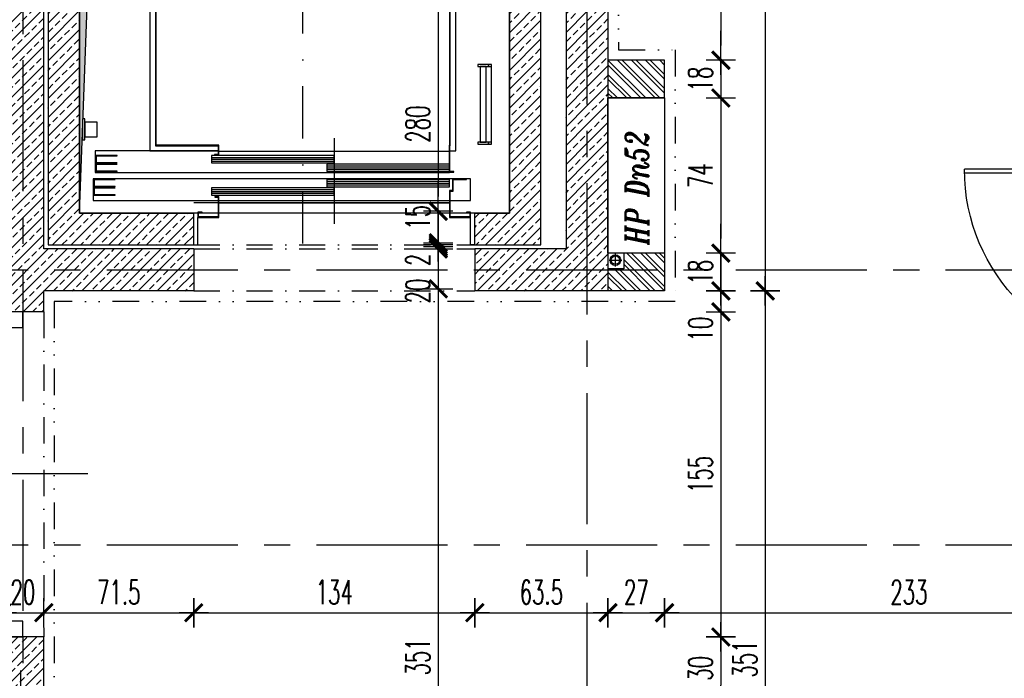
# Model space of a CAD drawing. Extents: x 41755 to 123924, y -112333 to 86187.
# Tile 69 of 256: x 100250 to 100720, y -62435 to -62121. Entities that reach past the tile are written whole.
import ezdxf

# ---------------------------------------------------------------- set-up
doc = ezdxf.new("R2010")
doc.units = 0
doc.header["$LTSCALE"] = 50
for name, pattern in [('CENTER', [2, 1.25, -0.25, 0.25, -0.25]), ('DASHDOT', [1, 0.5, -0.25, 0, -0.25]), ('DASHED2', [0.375, 0.25, -0.125]), ('DIVIDE', [31.75, 12.7, -6.35, 0, -6.35, 0, -6.35])]:
    doc.linetypes.add(name, pattern=pattern)
doc.layers.get('0').update_dxf_attribs({"color": 101, "linetype": 'CONTINUOUS'})
doc.layers.add('0-pomoc', color=21, linetype='CONTINUOUS', plot=False)
for name, color, linetype in [('Drz---drzwi', 5, 'CONTINUOUS'), ('Ins-wod', 4, 'CONTINUOUS'), ('Ins-wod-opis', 155, 'CONTINUOUS'), ('Os-osie glowne', 1, 'CENTER'), ('Sc-beton', 7, 'CONTINUOUS'), ('Sc-beton-hatch', 86, 'CONTINUOUS'), ('Sc-cegla pustak', 42, 'CONTINUOUS'), ('Sc-cegla pustak-hatch', 8, 'CONTINUOUS'), ('Sc-gk', 120, 'CONTINUOUS'), ('Sc-nadproza kon', 5, 'DASHED2'), ('Suf-widok', 8, 'CONTINUOUS'), ('W-idok', 8, 'CONTINUOUS'), ('W-otwor-strop', 1, 'CONTINUOUS'), ('Wym-wew', 8, 'CONTINUOUS')]:
    doc.layers.add(name, color=color, linetype=linetype)
doc.styles.add('IT12', font='ITALICT.SHX', dxfattribs={"width": 0.8, "height": 0.12})
doc.styles.add('KA wymiar', font='romans.shx', dxfattribs={"width": 0.6})
doc.dimstyles.new('KA wymiar', dxfattribs={"dimscale": 50, "dimtxt": 0.23, "dimasz": 0.14, "dimexe": 0, "dimexo": 0, "dimgap": 0.08, "dimtad": 1, "dimdec": 1, "dimrnd": 0.5, "dimzin": 9, "dimdsep": 46, "dimtxsty": 'KA wymiar', "dimblk1": 'UKOS', "dimblk2": 'UKOS', "dimsah": 1, "dimcen": 0.2, "dimse1": 1, "dimse2": 1, "dimclrd": 256, "dimclre": 256, "dimclrt": 2, "dimadec": 0, "dimazin": 0, "dimtfac": 1, "dimtdec": 1, "dimtix": 1, "dimtmove": 2, "dimatfit": 3, "dimldrblk": 'DOT', "dimfxl": 0, "dimtolj": 1, "dimtzin": 9, "dimarcsym": 0})
pattern_1 = [(45, (48983.4185, 565.478), (-4.49012806, 4.49012806), []), (45, (48987.9087, 565.478), (-4.49012806, 4.49012806), [3.175, -1.5875])]
pattern_2 = [(135, (48983.4185, 565.478), (-3.36759605, -3.36759605), []), (135, (48983.4185, 567.723), (-3.36759605, -3.36759605), [])]

# ---------------------------------------------------------------- blocks, each defined once
blk = doc.blocks.new('_DKGJHF')
at = {"ltscale": 7}
for p, q in [((-21.08, -77), (35.92, -77)), ((-5, -145.5), (-104.98, -145.5)), ((-5, -147.5), (-105, -147.5))]:
    blk.add_line(p, q, dxfattribs=at)
for points in [[(5, -7.5), (5, 0), (-5, 0), (-5, -7.5)], [(5, -155), (5, -147.5), (-5, -147.5), (-5, -155)]]:
    blk.add_lwpolyline(points, close=True, dxfattribs=at)
for points in [[(-45, -7.5), (-5, -7.5)], [(-5, -147.5), (-5, -7.5)]]:
    blk.add_lwpolyline(points, dxfattribs=at)
for centre, radius, start, end in [((-5, -7.5), 40, 180, 270), ((-5, -147.5), 100, 90, 180)]:
    blk.add_arc(centre, radius, start, end)
blk = doc.blocks.new('_0630_DRZWI_90')
at = {"ltscale": 7}
for p, q in [((5, 8), (5, 98)), ((6.8, 8), (6.8, 97.98))]:
    blk.add_line(p, q, dxfattribs=at)
at = {"ltscale": 25}
for p, q in [((50, 19.7), (50, -28.9)), ((5, 8), (0, 8)), ((0, 8), (5, 8)), ((0, 0), (0, 8)), ((95, 8), (5, 8)), ((5, 8), (5, 0)), ((95, 8), (95, 0)), ((100, 8), (95, 8)), ((100, 0), (100, 8)), ((5, 0), (0, 0)), ((5, 0), (0, 0)), ((95, 0), (100, 0)), ((95, 0), (100, 0))]:
    blk.add_line(p, q, dxfattribs=at)
at = {"ltscale": 7}
blk.add_arc((5, 8), 90, 0, 90, dxfattribs=at)
blk = doc.blocks.new('_aidfjflijh')
at = {"layer": 'W-idok', "linetype": 'DASHDOT'}
blk.add_line((0, -328.95), (0, 0), dxfattribs=at)
at = {"layer": 'W-idok'}
for p, q in [((-70.3, -41.71), (-70.3, -282.31)), ((-70, -282.01), (-70, -42.01)), ((70, -42.01), (70, -282.01)), ((70.3, -282.31), (70.3, -41.71)), ((-73, -173.31), (-73, -284.71)), ((73, -284.71), (73, -209.51)), ((83.5, -243.51), (83.5, -244.51)), ((88.5, -243.51), (83.5, -243.51)), ((88.5, -244.51), (88.5, -243.51)), ((90, -243.51), (88.5, -243.51)), ((88.5, -243.51), (88.5, -244.51)), ((90, -244.51), (90, -243.51)), ((83.5, -244.51), (88.5, -244.51)), ((87.5, -244.51), (84.5, -244.51)), ((84.5, -244.51), (84.5, -280.51)), ((87.5, -280.51), (87.5, -244.51)), ((88.5, -244.51), (90, -244.51)), ((90, -280.51), (90, -244.51)), ((-104, -269.51), (-105, -269.51)), ((-105, -269.51), (-105, -279.51)), ((-104, -279.51), (-104, -269.51)), ((-98, -271.01), (-104, -271.01)), ((-104, -271.01), (-104, -278.01)), ((-98, -278.01), (-98, -271.01)), ((-105, -279.51), (-104, -279.51)), ((-104, -278.01), (-98, -278.01)), ((15, -278.71), (15, -319.51)), ((83.5, -280.51), (83.5, -281.51)), ((88.5, -280.51), (83.5, -280.51)), ((83.5, -281.51), (88.5, -281.51)), ((84.5, -280.51), (87.5, -280.51)), ((88.5, -281.51), (88.5, -280.51)), ((90, -280.51), (88.5, -280.51)), ((88.5, -280.51), (88.5, -281.51)), ((88.5, -281.51), (90, -281.51)), ((90, -281.51), (90, -280.51)), ((-40.3, -284.71), (-99, -284.71)), ((-99, -284.71), (-99, -295.01)), ((-73, -284.71), (-40.3, -284.71)), ((-70.3, -282.31), (-70, -282.31)), ((-70, -282.31), (-70, -282.01)), ((-40, -282.01), (-70, -282.01)), ((-70, -282.01), (-70, -282.31)), ((-70, -282.31), (-40.3, -282.31)), ((-40.3, -282.31), (-40.3, -286.51)), ((-40, -286.81), (-40, -282.01)), ((-40, -284.86), (69.85, -284.86)), ((70, -282.01), (69.85, -282.01)), ((69.85, -282.01), (69.85, -294.81)), ((70.15, -282.31), (70.3, -282.31)), ((70.15, -294.51), (70.15, -282.31)), ((70.15, -284.71), (73, -284.71)), ((-88.5, -287.01), (-98.5, -287.01)), ((-98.5, -287.01), (-98.5, -290.51)), ((-98.5, -290.51), (-88.5, -290.51)), ((-88.5, -291.01), (-98.5, -291.01)), ((-98.5, -291.01), (-98.5, -294.51)), ((-98.4, -287.11), (-88.5, -287.11)), ((-98.4, -290.41), (-98.4, -287.11)), ((-88.5, -290.41), (-98.4, -290.41)), ((-88.5, -287.11), (-88.5, -287.01)), ((-88.5, -290.51), (-88.5, -290.41)), ((-88.5, -291.11), (-88.5, -291.01)), ((15, -287.01), (-43.5, -287.01)), ((-43.5, -287.01), (-43.5, -290.51)), ((-43.5, -287.89), (15, -287.89)), ((-43.5, -288.76), (15, -288.76)), ((-43.5, -289.64), (15, -289.64)), ((-43.5, -290.51), (15, -290.51)), ((-40.3, -286.51), (-42.15, -286.51)), ((-42.15, -286.51), (-42.15, -286.81)), ((-42.15, -286.81), (-40, -286.81)), ((69.85, -291.01), (11.5, -291.01)), ((11.5, -291.01), (11.5, -294.51)), ((15, -290.51), (15, -287.01)), ((-99, -295.01), (70, -295.01)), ((-98.5, -294.51), (-88.5, -294.51)), ((-98.4, -291.11), (-88.5, -291.11)), ((-98.4, -294.41), (-98.4, -291.11)), ((-88.5, -294.41), (-98.4, -294.41)), ((-88.5, -294.51), (-88.5, -294.41)), ((11.5, -291.89), (70, -291.89)), ((11.5, -292.76), (70, -292.76)), ((11.5, -293.64), (70, -293.64)), ((11.5, -294.51), (69.85, -294.51)), ((69.85, -294.81), (72, -294.81)), ((70, -295.01), (70, -294.81)), ((72, -294.51), (70.15, -294.51)), ((72, -294.81), (72, -294.51)), ((71.4, -298.01), (-100, -298.01)), ((-100, -298.01), (-100, -308.41)), ((-89.5, -298.31), (-99.5, -298.31)), ((-99.5, -298.31), (-99.5, -301.81)), ((-99.4, -298.41), (-89.5, -298.41)), ((-99.4, -301.71), (-99.4, -298.41)), ((-89.5, -298.41), (-89.5, -298.31)), ((70, -298.31), (11.5, -298.31)), ((11.5, -298.31), (11.5, -301.81)), ((11.5, -299.19), (70, -299.19)), ((11.5, -300.06), (70, -300.06)), ((70, -301.81), (70, -298.31)), ((78, -298.01), (71.4, -298.01)), ((71.4, -298.01), (71.4, -303.61)), ((71.7, -298.31), (78, -298.31)), ((71.7, -303.91), (71.7, -298.31)), ((80, -298.01), (78, -298.01)), ((78, -298.31), (78, -298.01)), ((80, -308.41), (80, -298.01)), ((-99.5, -301.81), (-89.5, -301.81)), ((-89.5, -302.31), (-99.5, -302.31)), ((-99.5, -302.31), (-99.5, -305.81)), ((-89.5, -301.71), (-99.4, -301.71)), ((-99.4, -302.41), (-89.5, -302.41)), ((-99.4, -305.71), (-99.4, -302.41)), ((-89.5, -301.81), (-89.5, -301.71)), ((-89.5, -302.41), (-89.5, -302.31)), ((15, -302.31), (-43.5, -302.31)), ((-43.5, -302.31), (-43.5, -305.81)), ((-43.5, -303.19), (15, -303.19)), ((-43.5, -304.06), (15, -304.06)), ((-43.5, -304.94), (15, -304.94)), ((11.5, -300.94), (70, -300.94)), ((11.5, -301.81), (70, -301.81)), ((15, -305.81), (15, -302.31)), ((70, -303.61), (70, -316.51)), ((71.4, -303.61), (70, -303.61)), ((70.3, -316.21), (70.3, -303.91)), ((70.3, -303.91), (71.7, -303.91)), ((-100, -308.41), (-40.3, -308.41)), ((-99.5, -305.81), (-89.5, -305.81)), ((-89.5, -305.71), (-99.4, -305.71)), ((-89.5, -305.81), (-89.5, -305.71)), ((-40.3, -309.51), (-52, -309.51)), ((-43.5, -305.81), (15, -305.81)), ((-40, -306.51), (-42, -306.51)), ((-42, -306.51), (-42, -306.81)), ((-42, -306.81), (-40.3, -306.81)), ((-40.3, -306.81), (-40.3, -316.21)), ((-40, -316.51), (-40, -306.51)), ((-40, -308.41), (70, -308.41)), ((-40, -309.51), (70, -309.51)), ((70, -309.51), (-40, -309.51)), ((70.3, -308.41), (80, -308.41)), ((-50, -314.01), (-50, -316.51)), ((-48, -314.01), (-50, -314.01)), ((-49.7, -316.21), (-49.7, -314.31)), ((-49.7, -314.31), (-48, -314.31)), ((-48, -314.31), (-48, -314.01)), ((80, -314.01), (78, -314.01)), ((78, -314.01), (78, -314.31)), ((78, -314.31), (79.7, -314.31)), ((79.7, -314.31), (79.7, -316.21)), ((80, -316.51), (80, -314.01)), ((-50, -316.51), (-40, -316.51)), ((-50, -329.51), (-50, -316.51)), ((-40.3, -316.21), (-49.7, -316.21)), ((70, -316.51), (80, -316.51)), ((79.7, -316.21), (70.3, -316.21)), ((80, -329.51), (80, -316.51)), ((-52, -329.51), (-50, -329.51)), ((82, -329.51), (80, -329.51))]:
    blk.add_line(p, q, dxfattribs=at)
blk = doc.blocks.new('UKOS')
at = {"color": 1}
blk.add_line((0, 1), (0, -1), dxfattribs=at)
at = {"color": 8}
blk.add_line((1, 0), (-1, 0), dxfattribs=at)
at = {"color": 1, "const_width": 0.2}
blk.add_lwpolyline([(0.599, 0.599), (-0.599, -0.599)], dxfattribs=at)
blk = doc.blocks.new('*D2456')
at = {"layer": 'Wym-wew', "lineweight": -2}
for p, q in [((100234.97, -62403.45), (100227.97, -62403.45)), ((100241.97, -62403.45), (100261.97, -62403.45)), ((100268.97, -62403.45), (100275.97, -62403.45))]:
    blk.add_line(p, q, dxfattribs=at)
at = {"layer": 'Wym-wew', "lineweight": -2, "xscale": 7.000000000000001, "yscale": 7.000000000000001, "zscale": 7.000000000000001}
blk.add_blockref('UKOS', (100241.97, -62403.45), dxfattribs=at)
at = {"layer": 'Wym-wew', "lineweight": -2, "xscale": 7.000000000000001, "yscale": 7.000000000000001, "zscale": 7.000000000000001, "rotation": 180}
blk.add_blockref('UKOS', (100261.97, -62403.45), dxfattribs=at)
at = {"layer": 'Wym-wew', "color": 2, "insert": (100251.97, -62393.7), "char_height": 11.5, "attachment_point": 5, "style": 'KA wymiar'}
blk.add_mtext('\\A1;20', dxfattribs=at)
blk = doc.blocks.new('_Dot')
at = {"layer": '0-pomoc', "color": 0, "lineweight": -2}
blk.add_line((-0.5, 0), (-1, 0), dxfattribs=at)
at = {"layer": '0-pomoc', "color": 0, "const_width": 0.5}
blk.add_lwpolyline([(-0.25, 0, 1), (0.25, 0, 1)], format="xyb", close=True, dxfattribs=at)
blk = doc.blocks.new('*D2457')
at = {"layer": 'Wym-wew', "lineweight": -2}
blk.add_line((100268.97, -62403.45), (100326.47, -62403.45), dxfattribs=at)
at = {"layer": 'Wym-wew', "lineweight": -2, "xscale": 7.000000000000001, "yscale": 7.000000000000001, "zscale": 7.000000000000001, "rotation": 180}
blk.add_blockref('UKOS', (100261.97, -62403.45), dxfattribs=at)
at = {"layer": 'Wym-wew', "lineweight": -2, "xscale": 7.000000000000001, "yscale": 7.000000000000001, "zscale": 7.000000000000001}
blk.add_blockref('UKOS', (100333.47, -62403.45), dxfattribs=at)
at = {"layer": 'Wym-wew', "color": 2, "insert": (100297.72, -62393.7), "char_height": 11.5, "attachment_point": 5, "style": 'KA wymiar'}
blk.add_mtext('\\A1;71.5', dxfattribs=at)
blk = doc.blocks.new('*D2458')
at = {"layer": 'Wym-wew', "lineweight": -2}
blk.add_line((100340.47, -62403.45), (100460.47, -62403.45), dxfattribs=at)
at = {"layer": 'Wym-wew', "lineweight": -2, "xscale": 7.000000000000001, "yscale": 7.000000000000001, "zscale": 7.000000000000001, "rotation": 180}
blk.add_blockref('UKOS', (100333.47, -62403.45), dxfattribs=at)
at = {"layer": 'Wym-wew', "lineweight": -2, "xscale": 7.000000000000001, "yscale": 7.000000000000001, "zscale": 7.000000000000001}
blk.add_blockref('UKOS', (100467.47, -62403.45), dxfattribs=at)
at = {"layer": 'Wym-wew', "color": 2, "insert": (100400.47, -62393.7), "char_height": 11.5, "attachment_point": 5, "style": 'KA wymiar'}
blk.add_mtext('\\A1;134', dxfattribs=at)
blk = doc.blocks.new('*D2459')
at = {"layer": 'Wym-wew', "lineweight": -2}
blk.add_line((100474.47, -62403.45), (100523.97, -62403.45), dxfattribs=at)
at = {"layer": 'Wym-wew', "lineweight": -2, "xscale": 7.000000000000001, "yscale": 7.000000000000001, "zscale": 7.000000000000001, "rotation": 180}
blk.add_blockref('UKOS', (100467.47, -62403.45), dxfattribs=at)
at = {"layer": 'Wym-wew', "lineweight": -2, "xscale": 7.000000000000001, "yscale": 7.000000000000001, "zscale": 7.000000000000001}
blk.add_blockref('UKOS', (100530.97, -62403.45), dxfattribs=at)
at = {"layer": 'Wym-wew', "color": 2, "insert": (100499.22, -62393.7), "char_height": 11.5, "attachment_point": 5, "style": 'KA wymiar'}
blk.add_mtext('\\A1;63.5', dxfattribs=at)
blk = doc.blocks.new('*D2460')
at = {"layer": 'Wym-wew', "lineweight": -2}
blk.add_line((100537.97, -62403.45), (100550.97, -62403.45), dxfattribs=at)
at = {"layer": 'Wym-wew', "lineweight": -2, "xscale": 7.000000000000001, "yscale": 7.000000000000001, "zscale": 7.000000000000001, "rotation": 180}
blk.add_blockref('UKOS', (100530.97, -62403.45), dxfattribs=at)
at = {"layer": 'Wym-wew', "lineweight": -2, "xscale": 7.000000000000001, "yscale": 7.000000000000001, "zscale": 7.000000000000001}
blk.add_blockref('UKOS', (100557.97, -62403.45), dxfattribs=at)
at = {"layer": 'Wym-wew', "color": 2, "insert": (100544.47, -62393.7), "char_height": 11.5, "attachment_point": 5, "style": 'KA wymiar'}
blk.add_mtext('\\A1;27', dxfattribs=at)
blk = doc.blocks.new('*D2461')
at = {"layer": 'Wym-wew', "lineweight": -2}
blk.add_line((100564.97, -62403.45), (100783.97, -62403.45), dxfattribs=at)
at = {"layer": 'Wym-wew', "lineweight": -2, "xscale": 7.000000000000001, "yscale": 7.000000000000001, "zscale": 7.000000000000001, "rotation": 180}
blk.add_blockref('UKOS', (100557.97, -62403.45), dxfattribs=at)
at = {"layer": 'Wym-wew', "lineweight": -2, "xscale": 7.000000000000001, "yscale": 7.000000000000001, "zscale": 7.000000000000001}
blk.add_blockref('UKOS', (100790.97, -62403.45), dxfattribs=at)
at = {"layer": 'Wym-wew', "color": 2, "insert": (100674.47, -62393.7), "char_height": 11.5, "attachment_point": 5, "style": 'KA wymiar'}
blk.add_mtext('\\A1;233', dxfattribs=at)
blk = doc.blocks.new('*D2468')
at = {"layer": 'Wym-wew', "lineweight": -2}
blk.add_line((100584.81, -61893.03), (100584.81, -62133.03), dxfattribs=at)
at = {"layer": 'Wym-wew', "lineweight": -2, "xscale": 7.000000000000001, "yscale": 7.000000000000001, "zscale": 7.000000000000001}
for p, rotation in [((100584.81, -61886.03), 90), ((100584.81, -62140.03), 270)]:
    blk.add_blockref('UKOS', p, dxfattribs=dict(at, rotation=rotation))
at = {"layer": 'Wym-wew', "color": 2, "insert": (100575.06, -62013.03), "char_height": 11.5, "attachment_point": 5, "rotation": 90, "style": 'KA wymiar'}
blk.add_mtext('\\A1;254', dxfattribs=at)
blk = doc.blocks.new('*D2469')
at = {"layer": 'Wym-wew', "lineweight": -2}
for p, q in [((100584.81, -62133.03), (100584.81, -62126.03)), ((100584.81, -62140.03), (100584.81, -62158.03)), ((100584.81, -62165.03), (100584.81, -62172.03))]:
    blk.add_line(p, q, dxfattribs=at)
at = {"layer": 'Wym-wew', "lineweight": -2, "xscale": 7.000000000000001, "yscale": 7.000000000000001, "zscale": 7.000000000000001}
for p, rotation in [((100584.81, -62140.03), 270), ((100584.81, -62158.03), 90)]:
    blk.add_blockref('UKOS', p, dxfattribs=dict(at, rotation=rotation))
at = {"layer": 'Wym-wew', "color": 2, "insert": (100575.06, -62149.03), "char_height": 11.5, "attachment_point": 5, "rotation": 90, "style": 'KA wymiar'}
blk.add_mtext('\\A1;18', dxfattribs=at)
blk = doc.blocks.new('*D2470')
at = {"layer": 'Wym-wew', "lineweight": -2}
blk.add_line((100584.81, -62165.03), (100584.81, -62225.03), dxfattribs=at)
at = {"layer": 'Wym-wew', "lineweight": -2, "xscale": 7.000000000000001, "yscale": 7.000000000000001, "zscale": 7.000000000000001}
for p, rotation in [((100584.81, -62158.03), 90), ((100584.81, -62232.03), 270)]:
    blk.add_blockref('UKOS', p, dxfattribs=dict(at, rotation=rotation))
at = {"layer": 'Wym-wew', "color": 2, "insert": (100575.06, -62195.03), "char_height": 11.5, "attachment_point": 5, "rotation": 90, "style": 'KA wymiar'}
blk.add_mtext('\\A1;74', dxfattribs=at)
blk = doc.blocks.new('*D2471')
at = {"layer": 'Wym-wew', "lineweight": -2}
for p, q in [((100584.81, -62225.03), (100584.81, -62218.03)), ((100584.81, -62232.03), (100584.81, -62250.03)), ((100584.81, -62257.03), (100584.81, -62264.03))]:
    blk.add_line(p, q, dxfattribs=at)
at = {"layer": 'Wym-wew', "lineweight": -2, "xscale": 7.000000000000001, "yscale": 7.000000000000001, "zscale": 7.000000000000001}
for p, rotation in [((100584.81, -62232.03), 270), ((100584.81, -62250.03), 90)]:
    blk.add_blockref('UKOS', p, dxfattribs=dict(at, rotation=rotation))
at = {"layer": 'Wym-wew', "color": 2, "insert": (100575.06, -62241.03), "char_height": 11.5, "attachment_point": 5, "rotation": 90, "style": 'KA wymiar'}
blk.add_mtext('\\A1;18', dxfattribs=at)
blk = doc.blocks.new('*D2472')
at = {"layer": 'Wym-wew', "lineweight": -2}
for p, q in [((100584.81, -62243.03), (100584.81, -62236.03)), ((100584.81, -62250.03), (100584.81, -62260.03)), ((100584.81, -62267.03), (100584.81, -62274.03))]:
    blk.add_line(p, q, dxfattribs=at)
at = {"layer": 'Wym-wew', "lineweight": -2, "xscale": 7.000000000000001, "yscale": 7.000000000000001, "zscale": 7.000000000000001}
for p, rotation in [((100584.81, -62250.03), 270), ((100584.81, -62260.03), 90)]:
    blk.add_blockref('UKOS', p, dxfattribs=dict(at, rotation=rotation))
at = {"layer": 'Wym-wew', "color": 2, "insert": (100575.06, -62268.26), "char_height": 11.5, "attachment_point": 5, "rotation": 90, "style": 'KA wymiar'}
blk.add_mtext('\\A1;10', dxfattribs=at)
blk = doc.blocks.new('*D2473')
at = {"layer": 'Wym-wew', "lineweight": -2}
blk.add_line((100584.81, -62267.03), (100584.81, -62408.03), dxfattribs=at)
at = {"layer": 'Wym-wew', "lineweight": -2, "xscale": 7.000000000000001, "yscale": 7.000000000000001, "zscale": 7.000000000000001}
for p, rotation in [((100584.81, -62260.03), 90), ((100584.81, -62415.03), 270)]:
    blk.add_blockref('UKOS', p, dxfattribs=dict(at, rotation=rotation))
at = {"layer": 'Wym-wew', "color": 2, "insert": (100575.06, -62337.53), "char_height": 11.5, "attachment_point": 5, "rotation": 90, "style": 'KA wymiar'}
blk.add_mtext('\\A1;155', dxfattribs=at)
blk = doc.blocks.new('*D2474')
at = {"layer": 'Wym-wew', "lineweight": -2}
blk.add_line((100584.81, -62422.03), (100584.81, -62438.03), dxfattribs=at)
at = {"layer": 'Wym-wew', "lineweight": -2, "xscale": 7.000000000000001, "yscale": 7.000000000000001, "zscale": 7.000000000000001}
for p, rotation in [((100584.81, -62415.03), 90), ((100584.81, -62445.03), 270)]:
    blk.add_blockref('UKOS', p, dxfattribs=dict(at, rotation=rotation))
at = {"layer": 'Wym-wew', "color": 2, "insert": (100575.06, -62430.03), "char_height": 11.5, "attachment_point": 5, "rotation": 90, "style": 'KA wymiar'}
blk.add_mtext('\\A1;30', dxfattribs=at)
blk = doc.blocks.new('*D2494')
at = {"layer": 'Wym-wew', "lineweight": -2}
blk.add_line((100605.96, -61782.03), (100605.96, -62243.03), dxfattribs=at)
at = {"layer": 'Wym-wew', "lineweight": -2, "xscale": 7.000000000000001, "yscale": 7.000000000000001, "zscale": 7.000000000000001}
for p, rotation in [((100605.96, -61775.03), 90), ((100605.96, -62250.03), 270)]:
    blk.add_blockref('UKOS', p, dxfattribs=dict(at, rotation=rotation))
at = {"layer": 'Wym-wew', "color": 2, "insert": (100596.21, -62012.53), "char_height": 11.5, "attachment_point": 5, "rotation": 90, "style": 'KA wymiar'}
blk.add_mtext('\\A1;475', dxfattribs=at)
blk = doc.blocks.new('*D2495')
at = {"layer": 'Wym-wew', "lineweight": -2}
blk.add_line((100605.96, -62257.03), (100605.96, -62594.03), dxfattribs=at)
at = {"layer": 'Wym-wew', "lineweight": -2, "xscale": 7.000000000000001, "yscale": 7.000000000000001, "zscale": 7.000000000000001}
for p, rotation in [((100605.96, -62250.03), 90), ((100605.96, -62601.03), 270)]:
    blk.add_blockref('UKOS', p, dxfattribs=dict(at, rotation=rotation))
at = {"layer": 'Wym-wew', "color": 2, "insert": (100596.21, -62425.53), "char_height": 11.5, "attachment_point": 5, "rotation": 90, "style": 'KA wymiar'}
blk.add_mtext('\\A1;351', dxfattribs=at)
blk = doc.blocks.new('*D2552')
at = {"layer": 'Wym-wew', "lineweight": -2}
for p, q in [((100250.94, -62438.03), (100250.94, -62431.03)), ((100250.94, -62445.03), (100250.94, -62466.03)), ((100250.94, -62473.03), (100250.94, -62480.03))]:
    blk.add_line(p, q, dxfattribs=at)
at = {"layer": 'Wym-wew', "lineweight": -2, "xscale": 7.000000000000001, "yscale": 7.000000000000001, "zscale": 7.000000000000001}
for p, rotation in [((100250.94, -62445.03), 270), ((100250.94, -62466.03), 90)]:
    blk.add_blockref('UKOS', p, dxfattribs=dict(at, rotation=rotation))
at = {"layer": 'Wym-wew', "color": 2, "insert": (100241.19, -62455.53), "char_height": 11.5, "attachment_point": 5, "rotation": 90, "style": 'KA wymiar'}
blk.add_mtext('\\A1;21', dxfattribs=at)
blk = doc.blocks.new('*D2565')
at = {"layer": 'Wym-wew', "lineweight": -2}
blk.add_line((100450.06, -61939.03), (100450.06, -62205.03), dxfattribs=at)
at = {"layer": 'Wym-wew', "lineweight": -2, "xscale": 7.000000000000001, "yscale": 7.000000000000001, "zscale": 7.000000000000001}
for p, rotation in [((100450.06, -61932.03), 90), ((100450.06, -62212.03), 270)]:
    blk.add_blockref('UKOS', p, dxfattribs=dict(at, rotation=rotation))
at = {"layer": 'Wym-wew', "color": 2, "insert": (100440.31, -62170.48), "char_height": 11.5, "attachment_point": 5, "rotation": 90, "style": 'KA wymiar'}
blk.add_mtext('\\A1;280', dxfattribs=at)
blk = doc.blocks.new('*D2566')
at = {"layer": 'Wym-wew', "lineweight": -2}
for p, q in [((100450.06, -62205.03), (100450.06, -62198.03)), ((100450.06, -62212.03), (100450.06, -62227.03)), ((100450.06, -62234.03), (100450.06, -62241.03))]:
    blk.add_line(p, q, dxfattribs=at)
at = {"layer": 'Wym-wew', "lineweight": -2, "xscale": 7.000000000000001, "yscale": 7.000000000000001, "zscale": 7.000000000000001}
for p, rotation in [((100450.06, -62212.03), 270), ((100450.06, -62227.03), 90)]:
    blk.add_blockref('UKOS', p, dxfattribs=dict(at, rotation=rotation))
at = {"layer": 'Wym-wew', "color": 2, "insert": (100440.31, -62214.94), "char_height": 11.5, "attachment_point": 5, "rotation": 90, "style": 'KA wymiar'}
blk.add_mtext('\\A1;15', dxfattribs=at)
blk = doc.blocks.new('*D2567')
at = {"layer": 'Wym-wew', "lineweight": -2}
for p, q in [((100450.06, -62221.03), (100450.06, -62214.03)), ((100450.06, -62228.03), (100450.06, -62230.03)), ((100450.06, -62237.03), (100450.06, -62244.03))]:
    blk.add_line(p, q, dxfattribs=at)
at = {"layer": 'Wym-wew', "lineweight": -2, "xscale": 7.000000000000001, "yscale": 7.000000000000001, "zscale": 7.000000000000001}
for p, rotation in [((100450.06, -62228.03), 270), ((100450.06, -62230.03), 90)]:
    blk.add_blockref('UKOS', p, dxfattribs=dict(at, rotation=rotation))
at = {"layer": 'Wym-wew', "color": 2, "insert": (100440.31, -62235.21), "char_height": 11.5, "attachment_point": 5, "rotation": 90, "style": 'KA wymiar'}
blk.add_mtext('\\A1;2', dxfattribs=at)
blk = doc.blocks.new('*D2568')
at = {"layer": 'Wym-wew', "lineweight": -2}
for p, q in [((100450.06, -62222.03), (100450.06, -62215.03)), ((100450.06, -62229.03), (100450.06, -62249.03)), ((100450.06, -62256.03), (100450.06, -62263.03))]:
    blk.add_line(p, q, dxfattribs=at)
at = {"layer": 'Wym-wew', "lineweight": -2, "xscale": 7.000000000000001, "yscale": 7.000000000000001, "zscale": 7.000000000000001}
for p, rotation in [((100450.06, -62229.03), 270), ((100450.06, -62249.03), 90)]:
    blk.add_blockref('UKOS', p, dxfattribs=dict(at, rotation=rotation))
at = {"layer": 'Wym-wew', "color": 2, "insert": (100440.31, -62250.03), "char_height": 11.5, "attachment_point": 5, "rotation": 90, "style": 'KA wymiar'}
blk.add_mtext('\\A1;20', dxfattribs=at)
blk = doc.blocks.new('*D2569')
at = {"layer": 'Wym-wew', "lineweight": -2}
blk.add_line((100450.06, -62256.03), (100450.06, -62593.03), dxfattribs=at)
at = {"layer": 'Wym-wew', "lineweight": -2, "xscale": 7.000000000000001, "yscale": 7.000000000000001, "zscale": 7.000000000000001}
for p, rotation in [((100450.06, -62249.03), 90), ((100450.06, -62600.03), 270)]:
    blk.add_blockref('UKOS', p, dxfattribs=dict(at, rotation=rotation))
at = {"layer": 'Wym-wew', "color": 2, "insert": (100440.31, -62424.53), "char_height": 11.5, "attachment_point": 5, "rotation": 90, "style": 'KA wymiar'}
blk.add_mtext('\\A1;351', dxfattribs=at)

msp = doc.modelspace()

# ---------------------------------------------------------------- hatches: boundary and pattern name
at = {"layer": 'Sc-beton-hatch'}
h = msp.add_hatch(dxfattribs=at)
h.set_pattern_fill('ANSI33', color=256, style=0)
h.set_pattern_definition(pattern_1)
h.paths.add_polyline_path([(100510.966, -61916.031), (100510.966, -62230.031), (100467.466, -62230.031), (100467.466, -62240.031), (100520.966, -62240.031), (100520.966, -61906.031), (100385.466, -61906.031), (100385.466, -61916.031)])
h.paths.add_polyline_path([(100431.682, -61914.492), (100431.682, -61897.57), (100448.932, -61897.57), (100448.932, -61914.492)], flags=9)
h.paths.add_polyline_path([(100454.295, -61922.206), (100454.295, -61911.856), (100471.545, -61911.856), (100471.545, -61922.206)], flags=25)
h = msp.add_hatch(dxfattribs=at)
h.set_pattern_fill('ANSI33', color=256, style=0)
h.set_pattern_definition(pattern_1)
h.paths.add_polyline_path([(100467.466, -62240.031), (100467.466, -62250.031), (100520.966, -62250.031), (100520.966, -62240.031)])
h.paths.add_polyline_path([(100520.966, -62240.031), (100520.966, -62250.031), (100530.966, -62250.031), (100530.966, -62240.031)])
h.paths.add_polyline_path([(100520.966, -62240.031), (100530.966, -62240.031), (100530.966, -61906.031), (100520.966, -61906.031)])
h.paths.add_polyline_path([(100251.966, -62240.031), (100251.966, -62260.031), (100261.966, -62260.031), (100261.966, -62250.031), (100333.466, -62250.031), (100333.466, -62240.031)])
h.paths.add_polyline_path([(100241.966, -62260.031), (100251.966, -62260.031), (100251.966, -62240.031), (100241.966, -62240.031)])
h.paths.add_polyline_path([(100251.966, -61906.031), (100241.966, -61906.031), (100241.966, -62240.031), (100251.966, -62240.031)])
h.paths.add_polyline_path([(100261.966, -62230.031), (100261.966, -61916.031), (100385.466, -61916.031), (100385.466, -61906.031), (100251.966, -61906.031), (100251.966, -62240.031), (100333.466, -62240.031), (100333.466, -62230.031)])
h = msp.add_hatch(dxfattribs=at)
h.set_pattern_fill('ANSI33', color=256, style=0)
h.set_pattern_definition(pattern_1)
h.paths.add_polyline_path([(100385.466, -61918.031), (100263.966, -61918.031), (100263.966, -62060.531), (100278.966, -62060.531), (100278.966, -61933.031), (100385.466, -61933.031)])
h.paths.add_polyline_path([(100498.966, -61918.031), (100385.466, -61918.031), (100385.466, -61933.031), (100483.966, -61933.031), (100483.966, -62060.531), (100498.966, -62060.531)])
h.paths.add_polyline_path([(100498.966, -62060.531), (100483.966, -62060.531), (100483.966, -62213.031), (100467.466, -62213.031), (100467.466, -62228.031), (100498.966, -62228.031)])
h.paths.add_polyline_path([(100333.466, -62213.031), (100278.966, -62213.031), (100278.966, -62060.531), (100263.966, -62060.531), (100263.966, -62228.031), (100333.466, -62228.031)])
h.paths.add_polyline_path([(100431.682, -61933.499), (100431.682, -61917.563), (100448.932, -61917.563), (100448.932, -61933.499)], flags=9)
h.paths.add_polyline_path([(100454.295, -61922.206), (100454.295, -61911.856), (100471.545, -61911.856), (100471.545, -61922.206)], flags=9)
h = msp.add_hatch(dxfattribs=at)
h.set_pattern_fill('ANSI33', color=256, style=0)
h.set_pattern_definition(pattern_1)
h.paths.add_polyline_path([(100261.966, -62415.031), (100251.966, -62415.031), (100251.966, -62435.031), (100261.966, -62435.031)])
h.paths.add_polyline_path([(100261.966, -62435.031), (100251.966, -62435.031), (100251.966, -62445.031), (100261.966, -62445.031)])
h.paths.add_polyline_path([(100251.966, -62435.031), (99916.966, -62435.031), (99916.966, -62485.031), (99926.966, -62485.031), (99926.966, -62483.031), (99926.966, -62445.031), (100251.966, -62445.031)])
h.paths.add_polyline_path([(100251.966, -62415.031), (100241.966, -62415.031), (100241.966, -62425.031), (99926.966, -62425.031), (99916.966, -62425.031), (99916.966, -62435.031), (100251.966, -62435.031)])
h.paths.add_polyline_path([(99916.966, -62425.031), (99906.966, -62425.031), (99906.966, -62435.031), (99916.966, -62435.031)])
h.paths.add_polyline_path([(99916.966, -62435.031), (99906.966, -62435.031), (99906.966, -62485.031), (99916.966, -62485.031)])
at = {"layer": 'Sc-cegla pustak-hatch'}
h = msp.add_hatch(dxfattribs=at)
h.set_pattern_fill('ANSI32', color=256, scale=0.5, angle=90, style=0)
h.set_pattern_definition(pattern_2)
h.paths.add_polyline_path([(100557.966, -62158.031), (100557.966, -62140.031), (100530.966, -62140.031), (100530.966, -62158.031)])
h = msp.add_hatch(dxfattribs=at)
h.set_pattern_fill('ANSI32', color=256, scale=0.5, angle=90, style=0)
h.set_pattern_definition(pattern_2)
h.paths.add_polyline_path([(100557.966, -62240.031), (100534.56, -62240.031), (100531.444, -62250.031), (100557.966, -62250.031)])
h.paths.add_polyline_path([(100534.56, -62240.031), (100530.966, -62240.031), (100530.966, -62250.031), (100531.444, -62250.031)])
h.paths.add_polyline_path([(100557.966, -62232.031), (100538.466, -62232.031), (100538.466, -62239.531), (100534.716, -62239.531), (100534.56, -62240.031), (100557.966, -62240.031)])
h.paths.add_polyline_path([(100534.716, -62239.531), (100530.966, -62239.531), (100530.966, -62240.031), (100534.56, -62240.031)])
at = {"layer": 'W-otwor-strop'}
msp.add_hatch(color=256, dxfattribs=at).paths.add_polyline_path([(100483.966, -61933.031), (100278.966, -61933.031), (100278.966, -62213.031), (100288.966, -61943.031)])

# ---------------------------------------------------------------- linework, layer by layer
at = {"layer": 'Ins-wod'}
for p, q in [((100531.52, -62235.347), (100537.52, -62235.347)), ((100534.52, -62238.347), (100534.52, -62232.347))]:
    msp.add_line(p, q, dxfattribs=at)
msp.add_lwpolyline([(100530.966, -62158.031), (100557.966, -62158.031), (100557.966, -62232.031), (100530.966, -62232.031)], close=True, dxfattribs=at)
for centre, radius in [((100534.52, -62235.369), 2.55), ((100534.52, -62235.347), 2)]:
    msp.add_circle(centre, radius, dxfattribs=at)
at = {"layer": 'Os-osie glowne'}
for points in [[(100520.966, -55498.715), (100520.966, -63102.922)], [(100251.966, -61540.031), (100251.966, -63102.922)], [(99691.966, -62240.031), (102917.643, -62240.031)], [(99691.966, -62371.031), (102917.643, -62371.031)]]:
    msp.add_lwpolyline(points, dxfattribs=at)
at = {"layer": 'Sc-beton'}
for points in [[(100530.966, -61886.031), (100530.966, -62250.031)], [(100261.966, -62230.031), (100261.966, -61916.031)], [(100510.966, -61916.031), (100510.966, -62230.031)], [(100333.466, -62230.031), (100261.966, -62230.031)], [(100333.466, -62230.031), (100333.466, -62250.031)], [(100510.966, -62230.031), (100467.466, -62230.031)], [(100467.466, -62230.031), (100467.466, -62250.031)], [(100261.966, -62260.031), (100261.966, -62250.031)], [(100333.466, -62250.031), (100261.966, -62250.031)], [(100530.966, -62250.031), (100467.466, -62250.031)], [(100261.966, -62260.031), (100241.966, -62260.031)], [(100261.966, -62415.031), (100241.966, -62415.031)], [(100261.966, -62445.031), (100261.966, -62415.031)]]:
    msp.add_lwpolyline(points, dxfattribs=at)
at = {"layer": 'Sc-beton-hatch'}
for p, q in [((100263.966, -61918.031), (100263.966, -62228.031)), ((100498.966, -62228.031), (100498.966, -61918.031)), ((100278.966, -61933.031), (100278.966, -62213.031)), ((100483.966, -62213.031), (100483.966, -61933.031)), ((100278.966, -62213.031), (100333.466, -62213.031)), ((100333.466, -62228.031), (100333.466, -62213.031)), ((100467.466, -62213.031), (100483.966, -62213.031)), ((100467.466, -62228.031), (100467.466, -62213.031)), ((100263.966, -62228.031), (100333.466, -62228.031)), ((100467.466, -62228.031), (100498.966, -62228.031))]:
    msp.add_line(p, q, dxfattribs=at)
at = {"layer": 'Sc-cegla pustak'}
for p, q in [((100538.466, -62232.031), (100538.466, -62239.531)), ((100538.466, -62239.531), (100530.966, -62239.531))]:
    msp.add_line(p, q, dxfattribs=at)
for points in [[(100557.966, -62140.031), (100530.966, -62140.031)], [(100557.966, -62158.031), (100557.966, -62140.031)], [(100557.966, -62158.031), (100530.966, -62158.031)], [(100557.966, -62232.031), (100538.466, -62232.031)], [(100557.966, -62232.031), (100557.966, -62250.031)], [(100557.966, -62250.031), (100530.966, -62250.031)]]:
    msp.add_lwpolyline(points, dxfattribs=at)
at = {"layer": 'Sc-gk'}
msp.add_lwpolyline([(100538.466, -62232.031), (100530.966, -62232.031)], dxfattribs=at)
at = {"layer": 'Sc-nadproza kon', "linetype": 'DASHDOT', "ltscale": 0.5}
for points in [[(100333.466, -62228.031), (100486.966, -62228.031)], [(100333.466, -62230.031), (100467.466, -62230.031)], [(100333.466, -62250.031), (100467.466, -62250.031)], [(100261.966, -62260.031), (100261.966, -62415.031)]]:
    msp.add_lwpolyline(points, dxfattribs=at)
at = {"layer": 'Suf-widok', "linetype": 'DIVIDE', "ltscale": 0.02}
msp.add_lwpolyline([(100535.966, -61780.031), (100535.966, -62135.031), (100562.966, -62135.031), (100562.966, -62255.031), (100266.966, -62255.031), (100266.966, -62450.031), (100196.966, -62450.031), (100196.966, -62596.031), (100785.966, -62596.031), (100785.966, -61780.031)], close=True, dxfattribs=at)
at = {"layer": 'W-otwor-strop'}
for points in [[(100483.966, -61933.031), (100278.966, -61933.031), (100278.966, -62213.031), (100288.966, -61943.031), (100483.966, -61933.031)], [(100278.966, -61933.031), (100483.966, -61933.031), (100483.966, -62213.031), (100278.966, -62213.031)]]:
    msp.add_lwpolyline(points, close=True, dxfattribs=at)

# ---------------------------------------------------------------- block references
at = {"layer": 'Drz---drzwi', "xscale": -1, "rotation": 89.99999999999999}
msp.add_blockref('_0630_DRZWI_90', (100798.966, -62187.031), dxfattribs=at)
at = {"layer": 'Drz---drzwi', "rotation": 359.9999999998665}
msp.add_blockref('_DKGJHF', (100246.966, -62260.031), dxfattribs=at)
at = {"layer": 'W-idok'}
msp.add_blockref('_aidfjflijh', (100385.466, -61898.517), dxfattribs=at)

# ---------------------------------------------------------------- texts
at = {"layer": 'Ins-wod-opis', "style": 'IT12', "width": 0.75}
msp.add_text(' HP Dn52', height=11, rotation=90, dxfattribs=at).set_placement((100550.26, -62233.761, -29.5))

# ---------------------------------------------------------------- dimensions: what is measured, and where the dimension line sits
at = {"layer": 'Wym-wew'}
for base, p1, p2, picture, middle in [((100605.959, -62250.031), (100530.966, -61775.031), (100530.966, -62250.031), '*D2494', (100596.209, -62012.531)), ((100584.814, -62140.031), (100554.406, -61886.031), (100554.406, -62140.031), '*D2468', (100575.064, -62013.031)), ((100584.814, -62158.031), (100554.406, -62140.031), (100554.406, -62158.031), '*D2469', (100575.064, -62149.031)), ((100584.814, -62232.031), (100554.406, -62158.031), (100567.906, -62232.031), '*D2470', (100575.064, -62195.031)), ((100584.814, -62250.031), (100567.906, -62232.031), (100554.406, -62250.031), '*D2471', (100575.064, -62241.031)), ((100450.057, -62600.031), (100573.598, -62249.031), (100564.348, -62600.031), '*D2569', (100440.307, -62424.531)), ((100605.959, -62601.031), (100530.966, -62250.031), (100520.966, -62601.031), '*D2495', (100596.209, -62425.531)), ((100584.814, -62415.031), (100285.406, -62260.031), (100285.406, -62415.031), '*D2473', (100575.064, -62337.531)), ((100584.814, -62445.031), (100285.406, -62415.031), (100285.406, -62445.031), '*D2474', (100575.064, -62430.031)), ((100250.945, -62466.031), (100186.314, -62445.031), (100186.314, -62466.031), '*D2552', (100241.195, -62455.531))]:
    dim = msp.add_linear_dim(base=base, p1=p1, p2=p2, angle=90, dimstyle='KA wymiar', override={"dimscale": 100, "dimtxt": 0.115, "dimasz": 0.07, "dimgap": 0.04, "dimdec": 2, "dimpost": '\\X', "dimtdec": 2}, dxfattribs=at)
    dim.commit()
    dim.dimension.update_dxf_attribs({"geometry": picture, "text_midpoint": middle})
for base, p1, p2, picture, middle in [((100261.966, -62403.45), (100241.966, -61775.031), (100261.966, -62250.031), '*D2456', (100251.966, -62393.7)), ((100333.466, -62403.45), (100261.966, -62250.031), (100333.466, -62250.031), '*D2457', (100297.716, -62393.7)), ((100467.466, -62403.45), (100333.466, -62250.031), (100467.466, -62250.031), '*D2458', (100400.466, -62393.7)), ((100530.966, -62403.45), (100467.466, -62250.031), (100530.966, -62250.031), '*D2459', (100499.216, -62393.7)), ((100557.966, -62403.45), (100530.966, -62250.031), (100557.966, -62250.031), '*D2460', (100544.466, -62393.7)), ((100790.966, -62403.45), (100557.966, -62250.031), (100790.966, -62335.031), '*D2461', (100674.466, -62393.7))]:
    dim = msp.add_linear_dim(base=base, p1=p1, p2=p2, dimstyle='KA wymiar', override={"dimscale": 100, "dimtxt": 0.115, "dimasz": 0.07, "dimgap": 0.04, "dimdec": 2, "dimpost": '\\X', "dimtdec": 2}, dxfattribs=at)
    dim.commit()
    dim.dimension.update_dxf_attribs({"geometry": picture, "text_midpoint": middle})
for base, p1, p2, picture, middle in [((100450.057, -62212.031), (100546.598, -61932.031), (100546.598, -62212.031), '*D2565', (100440.307, -62170.48)), ((100450.057, -62227.031), (100546.598, -62212.031), (100561.598, -62227.031), '*D2566', (100440.307, -62214.939)), ((100450.057, -62230.031), (100561.598, -62228.031), (100573.598, -62230.031), '*D2567', (100440.307, -62235.208)), ((100450.057, -62249.031), (100573.598, -62229.031), (100573.598, -62249.031), '*D2568', (100440.307, -62250.031)), ((100584.814, -62260.031), (100554.406, -62250.031), (100285.406, -62260.031), '*D2472', (100575.064, -62268.259))]:
    dim = msp.add_linear_dim(base=base, p1=p1, p2=p2, angle=90, dimstyle='KA wymiar', override={"dimscale": 100, "dimtxt": 0.115, "dimasz": 0.07, "dimgap": 0.04, "dimdec": 2, "dimpost": '\\X', "dimtdec": 2}, dxfattribs=at)
    dim.commit()
    dim.dimension.update_dxf_attribs({"geometry": picture, "text_midpoint": middle, "dimtype": 160})

doc.saveas('drawing.dxf')
